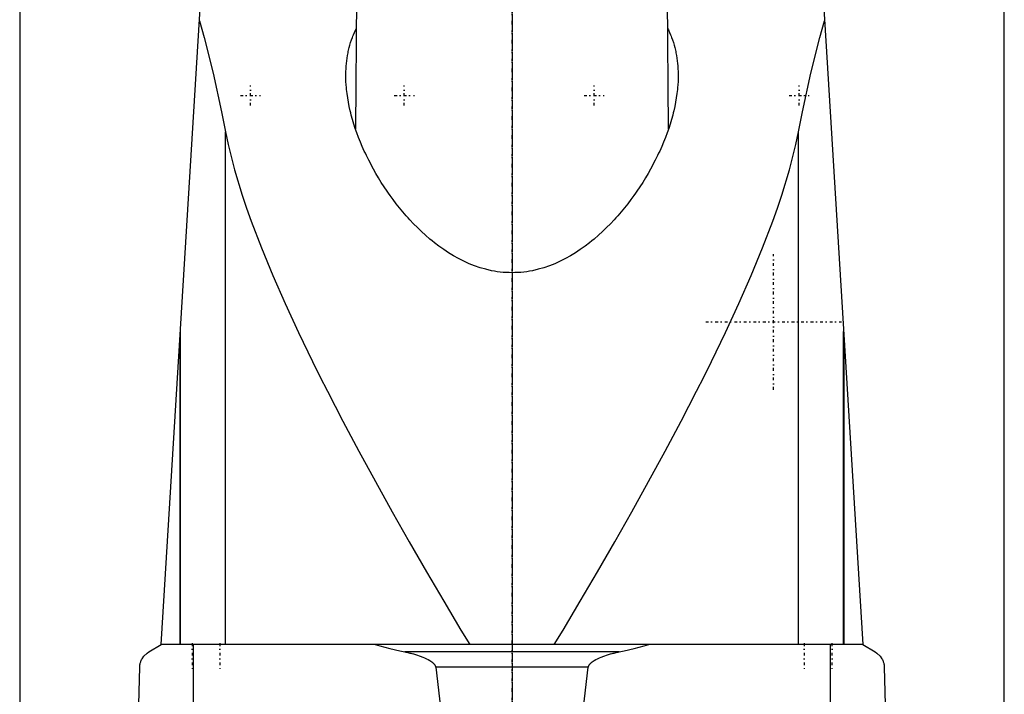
# Model space of a CAD drawing. Extents: x -90 to 90, y -104 to 484.
# Tile 3 of 5: x -80 to 80, y 69 to 179. Entities that reach past the tile are written whole.
import ezdxf

# ---------------------------------------------------------------- set-up
doc = ezdxf.new("R2010")
doc.units = 0
doc.linetypes.add('CENTER', pattern=[1.5, 0.45, -0.5, 0.05, -0.5])
doc.layers.add('AM_0', color=7, linetype='CONTINUOUS')
doc.layers.add('AM_7', color=7, linetype='CENTER')

msp = doc.modelspace()

# ---------------------------------------------------------------- linework, layer by layer
at = {"layer": 'AM_0', "color": 7, "linetype": 'CONTINUOUS'}
for p, q in [((-80, 291.5), (-80, 30)), ((80, 30), (80, 291.5)), ((-57, 77.05), (-47, 240)), ((47, 240), (57, 77.05)), ((-25.18, 196.5), (-25.43, 160.87)), ((25.43, 160.87), (25.18, 196.5)), ((-46.53, 77.05), (-46.53, 160.38)), ((46.53, 77.05), (46.53, 160.38)), ((-53.88, 77.05), (-53.88, 127.93)), ((53.88, 77.05), (53.88, 127.93)), ((-54, 125.94), (-54, 77.05)), ((54, 77.05), (54, 125.94)), ((-59, 75.85), (-57, 77.05)), ((57, 77.05), (-57, 77.05)), ((-51.74, 16.5), (-51.74, 77.05)), ((51.74, 16.5), (51.74, 77.05)), ((57, 77.05), (59, 75.85)), ((17.41, 75.85), (-17.41, 75.85)), ((-62, 16.5), (-60.5, 73.35)), ((12.4, 73.35), (-12.4, 73.35)), ((60.5, 73.35), (62, 16.5))]:
    msp.add_line(p, q, dxfattribs=at)
for points in [[(-50.78, 178.45, 0), (-50.02, 175.73, 0), (-48.56, 169.92, 0), (-47.19, 163.67, 0), (-46.53, 160.38, 0)], [(46.53, 160.38, 0), (47.19, 163.67, 0), (48.56, 169.92, 0), (50.02, 175.73, 0), (50.78, 178.45, 0)], [(-27, 169.6, 0), (-27, 169.81, 0), (-26.99, 170.24, 0), (-26.97, 170.67, 0), (-26.96, 170.89, 0), (-26.94, 171.1, 0), (-26.91, 171.53, 0), (-26.86, 171.96, 0), (-26.8, 172.39, 0), (-26.73, 172.82, 0), (-26.65, 173.25, 0), (-26.61, 173.46, 0), (-26.56, 173.67, 0), (-26.46, 174.1, 0), (-26.34, 174.52, 0), (-26.22, 174.93, 0), (-26.08, 175.35, 0), (-25.93, 175.76, 0), (-25.85, 175.96, 0), (-25.77, 176.16, 0), (-25.6, 176.57, 0), (-25.41, 176.96, 0), (-25.31, 177.16, 0)], [(25.31, 177.16, 0), (25.41, 176.97, 0), (25.6, 176.57, 0), (25.77, 176.17, 0), (25.85, 175.96, 0), (25.93, 175.76, 0), (26.08, 175.35, 0), (26.22, 174.94, 0), (26.34, 174.52, 0), (26.46, 174.1, 0), (26.56, 173.68, 0), (26.61, 173.46, 0), (26.65, 173.25, 0), (26.73, 172.82, 0), (26.8, 172.4, 0), (26.86, 171.97, 0), (26.91, 171.54, 0), (26.94, 171.11, 0), (26.96, 170.89, 0), (26.97, 170.67, 0), (26.99, 170.24, 0), (27, 169.81, 0), (27, 169.6, 0)], [(27, 169.6, 0), (27, 169.28, 0), (26.98, 168.63, 0), (26.94, 167.97, 0), (26.91, 167.64, 0), (26.88, 167.3, 0), (26.8, 166.62, 0), (26.7, 165.94, 0), (26.58, 165.24, 0), (26.44, 164.54, 0), (26.28, 163.83, 0), (26.2, 163.47, 0), (26.11, 163.12, 0), (25.91, 162.4, 0), (25.69, 161.67, 0), (25.46, 160.95, 0), (25.2, 160.22, 0), (24.93, 159.48, 0), (24.78, 159.11, 0), (24.64, 158.75, 0), (24.33, 158.01, 0), (24, 157.28, 0), (23.83, 156.91, 0), (23.65, 156.54, 0), (23.29, 155.81, 0), (22.91, 155.07, 0), (22.72, 154.71, 0), (22.52, 154.34, 0), (22.11, 153.62, 0), (21.68, 152.9, 0), (21.24, 152.18, 0), (20.78, 151.47, 0), (20.31, 150.77, 0), (20.07, 150.42, 0), (19.82, 150.07, 0), (19.32, 149.39, 0), (18.81, 148.71, 0), (18.28, 148.05, 0), (17.74, 147.39, 0), (17.19, 146.75, 0), (16.9, 146.43, 0), (16.61, 146.11, 0), (16.01, 145.47, 0), (15.38, 144.83, 0), (14.72, 144.2, 0), (14.04, 143.58, 0), (13.34, 142.97, 0), (12.98, 142.68, 0), (12.62, 142.38, 0), (11.87, 141.81, 0), (11.1, 141.26, 0), (10.31, 140.74, 0), (9.5, 140.25, 0), (8.67, 139.79, 0), (8.25, 139.57, 0), (7.82, 139.36, 0), (6.95, 138.97, 0), (6.07, 138.62, 0), (5.17, 138.31, 0), (4.26, 138.05, 0), (3.33, 137.83, 0), (2.86, 137.75, 0), (2.39, 137.67, 0), (1.44, 137.56, 0), (0.48, 137.51, 0), (0, 137.5, 0), (-0.48, 137.51, 0), (-1.44, 137.56, 0), (-2.39, 137.67, 0), (-2.86, 137.75, 0), (-3.33, 137.83, 0), (-4.26, 138.05, 0), (-5.17, 138.31, 0), (-6.07, 138.62, 0), (-6.95, 138.97, 0), (-7.82, 139.36, 0), (-8.25, 139.57, 0), (-8.67, 139.79, 0), (-9.5, 140.25, 0), (-10.31, 140.74, 0), (-11.1, 141.26, 0), (-11.87, 141.81, 0), (-12.62, 142.38, 0), (-12.98, 142.68, 0), (-13.34, 142.97, 0), (-14.04, 143.58, 0), (-14.72, 144.2, 0), (-15.38, 144.83, 0), (-16.01, 145.47, 0), (-16.61, 146.11, 0), (-16.9, 146.43, 0), (-17.19, 146.75, 0), (-17.74, 147.39, 0), (-18.28, 148.05, 0), (-18.81, 148.71, 0), (-19.32, 149.39, 0), (-19.82, 150.07, 0), (-20.07, 150.42, 0), (-20.31, 150.77, 0), (-20.78, 151.47, 0), (-21.24, 152.18, 0), (-21.68, 152.9, 0), (-22.11, 153.62, 0), (-22.52, 154.34, 0), (-22.72, 154.71, 0), (-22.91, 155.07, 0), (-23.29, 155.81, 0), (-23.65, 156.54, 0), (-23.83, 156.91, 0), (-24, 157.28, 0), (-24.33, 158.01, 0), (-24.64, 158.75, 0), (-24.78, 159.11, 0), (-24.93, 159.48, 0), (-25.2, 160.22, 0), (-25.46, 160.95, 0), (-25.69, 161.67, 0), (-25.91, 162.4, 0), (-26.11, 163.12, 0), (-26.2, 163.47, 0), (-26.28, 163.83, 0), (-26.44, 164.54, 0), (-26.58, 165.24, 0), (-26.7, 165.94, 0), (-26.8, 166.62, 0), (-26.88, 167.3, 0), (-26.91, 167.64, 0), (-26.94, 167.97, 0), (-26.98, 168.63, 0), (-27, 169.28, 0), (-27, 169.6, 0)], [(-46.53, 160.38, 0), (-46.11, 158.34, 0), (-45.07, 154.24, 0), (-43.83, 150.11, 0), (-43.13, 148.01, 0), (-42.38, 145.88, 0), (-40.73, 141.53, 0), (-38.89, 137.05, 0), (-36.88, 132.47, 0), (-34.72, 127.8, 0), (-32.42, 123.04, 0), (-31.22, 120.64, 0), (-30, 118.23, 0), (-27.48, 113.37, 0), (-24.87, 108.47, 0), (-22.2, 103.56, 0), (-19.47, 98.65, 0), (-16.7, 93.75, 0), (-15.31, 91.32, 0), (-13.91, 88.89, 0), (-11.1, 84.09, 0), (-8.29, 79.37, 0), (-6.87, 77.05, 0)], [(6.87, 77.05, 0), (8.29, 79.37, 0), (11.1, 84.09, 0), (13.91, 88.89, 0), (15.31, 91.32, 0), (16.7, 93.75, 0), (19.47, 98.65, 0), (22.2, 103.56, 0), (24.87, 108.47, 0), (27.48, 113.37, 0), (30, 118.23, 0), (31.22, 120.64, 0), (32.42, 123.04, 0), (34.72, 127.8, 0), (36.88, 132.47, 0), (38.89, 137.05, 0), (40.73, 141.53, 0), (42.38, 145.88, 0), (43.13, 148.01, 0), (43.83, 150.11, 0), (45.07, 154.24, 0), (46.11, 158.34, 0), (46.53, 160.38, 0)], [(-22.25, 77.05, 0), (-21.46, 76.83, 0), (-19.85, 76.41, 0), (-18.23, 76.03, 0), (-17.41, 75.85, 0)], [(17.41, 75.85, 0), (18.23, 76.03, 0), (19.85, 76.41, 0), (21.46, 76.83, 0), (22.25, 77.05, 0)], [(-60.5, 73.35, 0), (-60.5, 73.35, 0), (-60.5, 73.36, 0), (-60.5, 73.37, 0), (-60.5, 73.37, 0), (-60.5, 73.37, 0), (-60.5, 73.38, 0), (-60.5, 73.38, 0), (-60.5, 73.39, 0), (-60.5, 73.39, 0), (-60.5, 73.4, 0), (-60.5, 73.4, 0), (-60.5, 73.4, 0), (-60.5, 73.41, 0), (-60.5, 73.41, 0), (-60.5, 73.43, 0), (-60.5, 73.44, 0), (-60.49, 73.45, 0), (-60.49, 73.48, 0), (-60.49, 73.5, 0), (-60.49, 73.52, 0), (-60.49, 73.54, 0), (-60.49, 73.56, 0), (-60.49, 73.57, 0), (-60.48, 73.57, 0), (-60.48, 73.59, 0), (-60.48, 73.61, 0), (-60.47, 73.65, 0), (-60.47, 73.69, 0), (-60.46, 73.73, 0), (-60.45, 73.79, 0), (-60.44, 73.85, 0), (-60.4, 74.02, 0), (-60.33, 74.26, 0), (-60.29, 74.36, 0), (-60.25, 74.45, 0), (-60.18, 74.6, 0), (-60.11, 74.74, 0), (-59.83, 75.14, 0), (-59.29, 75.66, 0), (-59, 75.85, 0)], [(-17.41, 75.85, 0), (-17.25, 75.82, 0), (-16.93, 75.75, 0), (-16.61, 75.67, 0), (-16.46, 75.63, 0), (-16.3, 75.59, 0), (-15.99, 75.51, 0), (-15.68, 75.41, 0), (-15.38, 75.32, 0), (-15.08, 75.22, 0), (-14.78, 75.11, 0), (-14.64, 75.06, 0), (-14.49, 75, 0), (-14.21, 74.88, 0), (-13.92, 74.75, 0), (-13.62, 74.59, 0), (-13.33, 74.43, 0), (-13.17, 74.32, 0), (-13.13, 74.29, 0), (-13.08, 74.26, 0), (-13.06, 74.24, 0), (-13.04, 74.22, 0), (-12.99, 74.19, 0), (-12.95, 74.16, 0), (-12.93, 74.14, 0), (-12.91, 74.12, 0), (-12.87, 74.09, 0), (-12.83, 74.05, 0), (-12.81, 74.04, 0), (-12.79, 74.02, 0), (-12.75, 73.98, 0), (-12.72, 73.94, 0), (-12.68, 73.9, 0), (-12.65, 73.86, 0), (-12.61, 73.82, 0), (-12.6, 73.8, 0), (-12.58, 73.78, 0), (-12.55, 73.73, 0), (-12.52, 73.68, 0), (-12.49, 73.63, 0), (-12.47, 73.58, 0), (-12.45, 73.53, 0), (-12.44, 73.51, 0), (-12.43, 73.48, 0), (-12.41, 73.43, 0), (-12.41, 73.4, 0), (-12.41, 73.39, 0), (-12.4, 73.38, 0), (-12.4, 73.38, 0), (-12.4, 73.37, 0), (-12.4, 73.36, 0), (-12.4, 73.35, 0), (-12.4, 73.35, 0)], [(12.4, 73.35, 0), (12.4, 73.35, 0), (12.4, 73.36, 0), (12.4, 73.37, 0), (12.4, 73.38, 0), (12.4, 73.38, 0), (12.41, 73.39, 0), (12.41, 73.4, 0), (12.41, 73.43, 0), (12.43, 73.48, 0), (12.44, 73.51, 0), (12.45, 73.53, 0), (12.47, 73.58, 0), (12.49, 73.63, 0), (12.52, 73.68, 0), (12.55, 73.73, 0), (12.58, 73.78, 0), (12.6, 73.8, 0), (12.61, 73.82, 0), (12.65, 73.86, 0), (12.68, 73.9, 0), (12.72, 73.94, 0), (12.75, 73.98, 0), (12.79, 74.02, 0), (12.81, 74.04, 0), (12.83, 74.05, 0), (12.87, 74.09, 0), (12.91, 74.12, 0), (12.93, 74.14, 0), (12.95, 74.16, 0), (12.99, 74.19, 0), (13.04, 74.22, 0), (13.06, 74.24, 0), (13.08, 74.26, 0), (13.13, 74.29, 0), (13.17, 74.32, 0), (13.33, 74.43, 0), (13.62, 74.59, 0), (13.92, 74.75, 0), (14.21, 74.88, 0), (14.49, 75, 0), (14.64, 75.06, 0), (14.78, 75.11, 0), (15.08, 75.22, 0), (15.38, 75.32, 0), (15.68, 75.41, 0), (15.99, 75.51, 0), (16.3, 75.59, 0), (16.46, 75.63, 0), (16.61, 75.67, 0), (16.93, 75.75, 0), (17.25, 75.82, 0), (17.41, 75.85, 0)], [(59, 75.85, 0), (59.29, 75.66, 0), (59.83, 75.14, 0), (60.11, 74.74, 0), (60.18, 74.6, 0), (60.25, 74.45, 0), (60.29, 74.36, 0), (60.33, 74.26, 0), (60.4, 74.02, 0), (60.44, 73.85, 0), (60.45, 73.79, 0), (60.46, 73.73, 0), (60.47, 73.69, 0), (60.47, 73.65, 0), (60.48, 73.61, 0), (60.48, 73.59, 0), (60.48, 73.57, 0), (60.49, 73.57, 0), (60.49, 73.56, 0), (60.49, 73.54, 0), (60.49, 73.52, 0), (60.49, 73.5, 0), (60.49, 73.48, 0), (60.49, 73.45, 0), (60.5, 73.44, 0), (60.5, 73.43, 0), (60.5, 73.41, 0), (60.5, 73.41, 0), (60.5, 73.4, 0), (60.5, 73.4, 0), (60.5, 73.4, 0), (60.5, 73.39, 0), (60.5, 73.39, 0), (60.5, 73.38, 0), (60.5, 73.38, 0), (60.5, 73.37, 0), (60.5, 73.37, 0), (60.5, 73.37, 0), (60.5, 73.36, 0), (60.5, 73.35, 0), (60.5, 73.35, 0)], [(-12.4, 73.35, 0), (-10.36, 56.04, 0)], [(10.36, 56.04, 0), (12.4, 73.35, 0)]]:
    msp.add_polyline3d(points, dxfattribs=at)
at = {"layer": 'AM_7', "color": 4, "linetype": 'CENTER'}
for p, q in [((0, 484.25), (0, -104.25)), ((0, 317.3), (0, -16.93)), ((0, 242.7), (0, -37.19)), ((-42.5, 164.67), (-42.5, 167.93)), ((-17.5, 164.67), (-17.5, 167.93)), ((13.35, 164.67), (13.35, 167.93)), ((46.65, 164.67), (46.65, 167.93)), ((-44.13, 166.3), (-40.87, 166.3)), ((-19.13, 166.3), (-15.87, 166.3)), ((11.72, 166.3), (14.98, 166.3)), ((45.02, 166.3), (48.28, 166.3)), ((42.5, 118.47), (42.5, 140.53)), ((31.48, 129.5), (53.52, 129.5)), ((-52, 77.25), (-52, 72.85)), ((-47.5, 77.25), (-47.5, 72.85)), ((47.5, 77.25), (47.5, 72.85)), ((52, 77.25), (52, 72.85))]:
    msp.add_line(p, q, dxfattribs=at)

doc.saveas('drawing.dxf')
